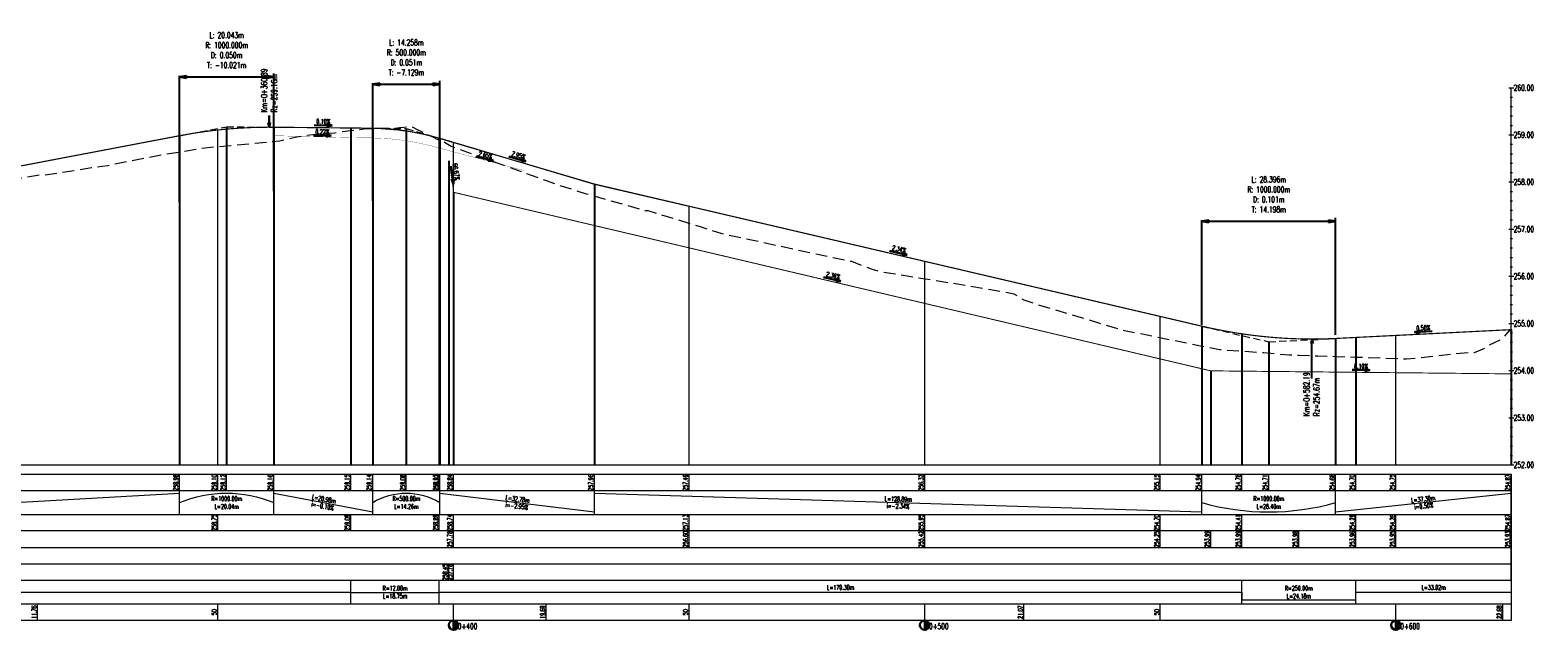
# Model space of a CAD drawing. Header units: metres. Extents: x 7443303 to 7445102, y 5636808 to 5638129.
# Tile 3 of 11: x 7443781 to 7444101, y 5637699 to 5637826. Entities that reach past the tile are written whole.
import ezdxf

# ---------------------------------------------------------------- set-up
doc = ezdxf.new("R2010")
doc.units = ezdxf.units.M
doc.linetypes.add('DASHED', pattern=[0.75, 0.5, -0.25])
doc.linetypes.add('HIDDEN', pattern=[0.375, 0.25, -0.125])
doc.layers.add('!!!usuń', color=20, linetype='Continuous', lineweight=30)
for name, color, linetype in [('C-ROAD-PROF', 1, 'DASHED'), ('C-ROAD-PROF-TEXT', 11, 'Continuous'), ('C-ROAD-PROF-VIEW', 7, 'Continuous')]:
    doc.layers.add(name, color=color, linetype=linetype)
doc.styles.add('MAT', font='simplex.shx', dxfattribs={"width": 0.6})

# ---------------------------------------------------------------- blocks, each defined once
blk = doc.blocks.new('kilometraz')
at = {"linetype": 'ByBlock', "lineweight": -2}
blk.add_hatch(color=0, dxfattribs=at).paths.add_polyline_path([(0, -0.5, 0.414214), (0.5, 0, 0.414214), (0, 0.5)])
at = {"color": 0, "linetype": 'ByBlock', "lineweight": -2}
blk.add_line((0, 0.5), (0, -0.5), dxfattribs=at)
blk.add_circle((0, 0), 0.5, dxfattribs=at)
blk = doc.blocks.new('_ClosedFilled')
blk.add_hatch(color=256).paths.add_polyline_path([(-1, 0.17), (-1, -0.17), (0, 0)])
at = {"color": 0, "linetype": 'ByBlock', "lineweight": -2}
for p, q in [((-1, 0.17), (0, 0)), ((-1, 0.17), (-1, -0.17)), ((0, 0), (-1, -0.17))]:
    blk.add_line(p, q, dxfattribs=at)
blk = doc.blocks.new('strzalka_pion')
for points in [[(0, 0), (-0.09, 0.39)], [(0, 1), (0, 0)], [(0, 0), (0.09, 0.39)]]:
    blk.add_lwpolyline(points)
blk = doc.blocks.new('strzalka_poziom_2')
blk.add_hatch(color=256).paths.add_polyline_path([(1, 0.09), (1, -0.09), (1.39, 0)])
blk.add_line((1, 0.09), (1, -0.09))
for points in [[(0, 0), (1, 0)], [(1.39, 0), (1, 0.09)], [(1.39, 0), (1, -0.09)]]:
    blk.add_lwpolyline(points)

msp = doc.modelspace()

# ---------------------------------------------------------------- linework, layer by layer
at = {"layer": '!!!usuń', "lineweight": 9, "flags": 128}
msp.add_lwpolyline([(7443833.22, 5637805.75), (7443854.09, 5637805.54, -0.066914), (7443868.35, 5637803.41), (7443901.13, 5637793.69), (7443921.22, 5637788.99)], format="xyb", dxfattribs=at)
msp.add_lwpolyline([(7443869.2, 5637803.11), (7443872.06, 5637802.27)], dxfattribs=at)
for points in [[(7444053.41, 5637760.81), (7444053.18, 5637759.84)], [(7444053.41, 5637752.44), (7444053.41, 5637760.81)], [(7444053.41, 5637760.81), (7444053.63, 5637759.84)]]:
    msp.add_lwpolyline(points)
at = {"layer": 'C-ROAD-PROF', "color": 1, "linetype": 'DASHED', "lineweight": 15, "ltscale": 3}
for p, q in [((7443813.07, 5637803.94), (7443823.09, 5637805.85)), ((7443823.09, 5637805.85), (7443833.11, 5637805.75)), ((7443854.09, 5637805.54), (7443861.22, 5637805.47)), ((7443861.22, 5637805.47), (7443868.35, 5637803.36)), ((7444030.02, 5637763.55), (7444044.22, 5637760.23)), ((7444044.22, 5637760.23), (7444058.42, 5637760.94))]:
    msp.add_line(p, q, dxfattribs=at)
at = {"layer": 'C-ROAD-PROF', "color": 96, "linetype": 'DASHED', "lineweight": 15, "ltscale": 5, "true_color": 0x008a00, "flags": 128}
msp.add_lwpolyline([(7443471.22, 5637755.93), (7443473.75, 5637753.44), (7443475.94, 5637751.25), (7443478.99, 5637751.47), (7443483.74, 5637752.5), (7443486.36, 5637751.88), (7443487.76, 5637751.53), (7443489.15, 5637751.14), (7443490.54, 5637750.7), (7443490.63, 5637750.68), (7443490.99, 5637750.74), (7443491.13, 5637750.9), (7443491.93, 5637751.43), (7443493.33, 5637752.45), (7443494.72, 5637753.58), (7443496.11, 5637754.81), (7443497.09, 5637755.74), (7443497.5, 5637756.09), (7443498.26, 5637756.76), (7443498.9, 5637756.8), (7443499.09, 5637756.81), (7443500.84, 5637756.89), (7443502.58, 5637757), (7443503.61, 5637757.08), (7443504.33, 5637756.92), (7443506.07, 5637756.55), (7443507.82, 5637756.21), (7443509.16, 5637755.97), (7443509.56, 5637755.96), (7443510.59, 5637755.92), (7443526.94, 5637756.56), (7443529.15, 5637756.7), (7443548.03, 5637757.49), (7443551.57, 5637757.5), (7443563.08, 5637759.11), (7443567.95, 5637759.78), (7443568.33, 5637759.81), (7443573.59, 5637760.22), (7443578.84, 5637760.66), (7443580.72, 5637760.84), (7443584.09, 5637760.88), (7443587.17, 5637760.94), (7443589.34, 5637761.08), (7443594.59, 5637761.42), (7443597.73, 5637761.63), (7443598.45, 5637761.8), (7443599.34, 5637761.89), (7443599.84, 5637761.91), (7443605.09, 5637762.23), (7443608.88, 5637762.47), (7443610.34, 5637762.66), (7443629.24, 5637765.07), (7443630.38, 5637765.21), (7443643.97, 5637767.45), (7443645.8, 5637767.98), (7443650.03, 5637768.86), (7443652.27, 5637769.38), (7443662.93, 5637771.62), (7443666.53, 5637772.05), (7443672.46, 5637774.07), (7443681.69, 5637777.08), (7443682.65, 5637777.39), (7443682.89, 5637777.46), (7443683.6, 5637777.62), (7443684.39, 5637777.79), (7443684.56, 5637777.91), (7443685.51, 5637778.59), (7443686.31, 5637779.17), (7443686.47, 5637779.24), (7443687.42, 5637779.7), (7443688.15, 5637780.05), (7443688.38, 5637780.13), (7443689.33, 5637780.45), (7443690.28, 5637780.76), (7443691.24, 5637781.06), (7443692.19, 5637781.35), (7443693.15, 5637781.63), (7443694.1, 5637781.9), (7443694.62, 5637782.04), (7443695.06, 5637782.26), (7443695.35, 5637782.41), (7443695.55, 5637782.56), (7443696.01, 5637782.63), (7443696.97, 5637782.78), (7443697.92, 5637782.92), (7443698.88, 5637783.05), (7443701.74, 5637783.43), (7443712.47, 5637784.91), (7443722.65, 5637786.46), (7443723.26, 5637786.53), (7443723.4, 5637786.54), (7443724.93, 5637786.58), (7443726.88, 5637787.31), (7443727.27, 5637786.77), (7443730.16, 5637787.28), (7443742.15, 5637789.28), (7443757.96, 5637791.9), (7443773.64, 5637794.03), (7443782.98, 5637795.6), (7443783.76, 5637795.67), (7443784.36, 5637795.6), (7443794.45, 5637797.17), (7443797.83, 5637797.63), (7443798.47, 5637797.78), (7443809.81, 5637800.03), (7443814.07, 5637800.65), (7443817.04, 5637801.18), (7443818.48, 5637801.37), (7443819.64, 5637801.5), (7443824.4, 5637801.89), (7443834.41, 5637802.88), (7443838.36, 5637803.8), (7443842.74, 5637804.39), (7443846.07, 5637804.59), (7443849.46, 5637805.07), (7443850.4, 5637805.19), (7443851.33, 5637805.3), (7443852.27, 5637805.39), (7443853.21, 5637805.47), (7443854.15, 5637805.52), (7443855.08, 5637805.56), (7443856.02, 5637805.58), (7443856.59, 5637805.58), (7443856.96, 5637805.58), (7443857.9, 5637805.56), (7443858.63, 5637805.53), (7443858.83, 5637805.56), (7443859.77, 5637805.68), (7443860.71, 5637805.79), (7443861.65, 5637805.9), (7443862.24, 5637805.96), (7443862.58, 5637805.78), (7443863.52, 5637805.28), (7443864.46, 5637804.81), (7443865.4, 5637804.34), (7443866.33, 5637803.9), (7443867.27, 5637803.48), (7443867.27, 5637803.48), (7443867.45, 5637803.38), (7443868.21, 5637803.06), (7443869.34, 5637802.61), (7443870.77, 5637801.7), (7443871.97, 5637801.28), (7443890.91, 5637794.46), (7443893.18, 5637793.62), (7443899.41, 5637791.64), (7443911.97, 5637788.07), (7443912.45, 5637788.09), (7443923.82, 5637784.59), (7443927.99, 5637783.24), (7443954.3, 5637777.58), (7443955.32, 5637777.34), (7443955.66, 5637777.33), (7443960.11, 5637775.62), (7443961.6, 5637775.18), (7443983.7, 5637771.61), (7443990.17, 5637770.43), (7443992.29, 5637769.1), (7443995.61, 5637768.02), (7444013.65, 5637762.61), (7444017.43, 5637761.89), (7444033.75, 5637758.59), (7444038.51, 5637758.27), (7444042.54, 5637757.98), (7444043.19, 5637757.94), (7444046.57, 5637757.64), (7444048.58, 5637757.46), (7444050.6, 5637757.4), (7444054.64, 5637757.27), (7444058.67, 5637757.13), (7444062.7, 5637756.99), (7444065.04, 5637756.91), (7444071.99, 5637756.66), (7444073.49, 5637756.59), (7444086.87, 5637758.03), (7444087.89, 5637757.99), (7444090.46, 5637758.99), (7444090.84, 5637759.44), (7444093.9, 5637760.96), (7444095.31, 5637762.63)], dxfattribs=at)
at = {"layer": 'C-ROAD-PROF', "color": 1, "linetype": 'ByBlock', "lineweight": 35, "const_width": 0.25, "flags": 128}
msp.add_lwpolyline([(7443743.51, 5637790.7), (7443813.07, 5637803.94), (7443815.57, 5637804.39), (7443818.08, 5637804.77), (7443820.58, 5637805.09), (7443823.09, 5637805.35), (7443825.59, 5637805.54), (7443828.1, 5637805.67), (7443830.6, 5637805.74), (7443833.11, 5637805.75), (7443854.09, 5637805.54), (7443855.87, 5637805.49), (7443857.66, 5637805.38), (7443859.44, 5637805.2), (7443861.22, 5637804.96), (7443863, 5637804.66), (7443864.78, 5637804.29), (7443866.57, 5637803.86), (7443868.35, 5637803.36), (7443901.13, 5637793.69), (7444030.02, 5637763.55), (7444031.8, 5637763.15), (7444033.57, 5637762.78), (7444035.35, 5637762.45), (7444037.12, 5637762.14), (7444038.9, 5637761.87), (7444040.67, 5637761.63), (7444042.45, 5637761.42), (7444044.22, 5637761.24), (7444045.99, 5637761.09), (7444047.77, 5637760.97), (7444049.54, 5637760.89), (7444051.32, 5637760.84), (7444053.09, 5637760.82), (7444054.87, 5637760.83), (7444056.64, 5637760.87), (7444058.42, 5637760.94), (7444095.71, 5637762.81)], dxfattribs=at)
at = {"layer": 'C-ROAD-PROF', "color": 160, "linetype": 'DASHED', "lineweight": -3, "true_color": 0x3333ff, "const_width": 0.05, "flags": 128}
for points in [[(7443833.22, 5637803.95), (7443849.22, 5637803.54), (7443853.61, 5637803.49), (7443857.08, 5637803.36), (7443860.7, 5637802.97), (7443863.38, 5637802.51), (7443866.63, 5637801.77), (7443869.01, 5637801.11), (7443886.22, 5637796.56)], [(7443871.22, 5637791.95), (7443870.22, 5637798.62)]]:
    msp.add_lwpolyline(points, dxfattribs=at)
at = {"layer": 'C-ROAD-PROF', "color": 193, "linetype": 'HIDDEN', "lineweight": -3, "ltscale": 6, "true_color": 0x914fee, "const_width": 0.2, "flags": 128}
msp.add_lwpolyline([(7443871.22, 5637791.95), (7444031.92, 5637754.07), (7444095.71, 5637753.43)], dxfattribs=at)
at = {"layer": 'C-ROAD-PROF', "color": 1, "linetype": 'DASHED', "lineweight": -3, "flags": 128}
msp.add_lwpolyline([(7444095.31, 5637762.63), (7444095.71, 5637762.81), (7444095.71, 5637762.81)], dxfattribs=at)
at = {"layer": 'C-ROAD-PROF-TEXT', "color": 11, "linetype": 'Continuous', "lineweight": -3}
for p, q in [((7443813.07, 5637789.86), (7443813.07, 5637816.67)), ((7443813.07, 5637816.42), (7443833.11, 5637816.42)), ((7443833.11, 5637792.17), (7443833.11, 5637817.17)), ((7443854.09, 5637790.11), (7443854.09, 5637815.11)), ((7443854.09, 5637814.86), (7443868.35, 5637814.86)), ((7443868.35, 5637788.44), (7443868.35, 5637815.61)), ((7443813.07, 5637803.94), (7443813.07, 5637734.13)), ((7443854.09, 5637805.54), (7443854.09, 5637734.13)), ((7443870.22, 5637798.62), (7443870.22, 5637734.13)), ((7443901.13, 5637793.69), (7443901.13, 5637734.13)), ((7443871.22, 5637791.95), (7443871.22, 5637734.13)), ((7444030.02, 5637763.8), (7444030.02, 5637786.06)), ((7444030.02, 5637785.81), (7444058.42, 5637785.81)), ((7444058.42, 5637761.69), (7444058.42, 5637786.56)), ((7444030.02, 5637763.55), (7444030.02, 5637734.13)), ((7444095.71, 5637762.81), (7444095.71, 5637734.13)), ((7444031.92, 5637754.07), (7444031.92, 5637734.13)), ((7444095.71, 5637753.43), (7444095.71, 5637734.13))]:
    msp.add_line(p, q, dxfattribs=at)
at = {"layer": 'C-ROAD-PROF-TEXT', "color": 1, "linetype": 'Continuous', "lineweight": -3}
for p, q in [((7443823.09, 5637805.85), (7443823.09, 5637734.13)), ((7443833.11, 5637805.75), (7443833.11, 5637734.13)), ((7443861.22, 5637805.47), (7443861.22, 5637734.13)), ((7443868.35, 5637803.36), (7443868.35, 5637734.13)), ((7444044.22, 5637760.23), (7444044.22, 5637734.13)), ((7444058.42, 5637760.94), (7444058.42, 5637734.13))]:
    msp.add_line(p, q, dxfattribs=at)
at = {"layer": 'C-ROAD-PROF-TEXT', "color": 150, "linetype": 'Continuous', "lineweight": -3}
for p, q in [((7443849.46, 5637805.59), (7443849.46, 5637734.13)), ((7443868.21, 5637803.41), (7443868.21, 5637734.13)), ((7443868.21, 5637798.33), (7443868.21, 5637734.13)), ((7443849.46, 5637795.65), (7443849.46, 5637734.13)), ((7444038.51, 5637761.92), (7444038.51, 5637734.13)), ((7444095.71, 5637762.81), (7444095.71, 5637734.13)), ((7444062.7, 5637761.15), (7444062.7, 5637734.13)), ((7444038.51, 5637754), (7444038.51, 5637734.13)), ((7444062.7, 5637753.76), (7444062.7, 5637734.13)), ((7444095.71, 5637753.43), (7444095.71, 5637734.13))]:
    msp.add_line(p, q, dxfattribs=at)
at = {"layer": 'C-ROAD-PROF-VIEW', "color": 7, "linetype": 'Continuous', "lineweight": 9}
for p, q in [((7444095.21, 5637814.13), (7444096.21, 5637814.13)), ((7444095.71, 5637734.13), (7444095.71, 5637814.13)), ((7444095.46, 5637812.13), (7444095.96, 5637812.13)), ((7444095.46, 5637810.13), (7444095.96, 5637810.13)), ((7444095.46, 5637808.13), (7444095.96, 5637808.13)), ((7443821.22, 5637734.13), (7443821.22, 5637805.13)), ((7444095.21, 5637804.13), (7444096.21, 5637804.13)), ((7444095.46, 5637806.13), (7444095.96, 5637806.13)), ((7443871.22, 5637734.13), (7443871.22, 5637802.52)), ((7444095.46, 5637802.13), (7444095.96, 5637802.13)), ((7444095.46, 5637800.13), (7444095.96, 5637800.13)), ((7444095.46, 5637798.13), (7444095.96, 5637798.13)), ((7444095.21, 5637794.13), (7444096.21, 5637794.13)), ((7444095.46, 5637796.13), (7444095.96, 5637796.13)), ((7444095.46, 5637792.13), (7444095.96, 5637792.13)), ((7443921.22, 5637734.13), (7443921.22, 5637788.99)), ((7444095.46, 5637790.13), (7444095.96, 5637790.13)), ((7444095.46, 5637788.13), (7444095.96, 5637788.13)), ((7444095.21, 5637784.13), (7444096.21, 5637784.13)), ((7444095.46, 5637786.13), (7444095.96, 5637786.13)), ((7444095.46, 5637782.13), (7444095.96, 5637782.13)), ((7444095.46, 5637780.13), (7444095.96, 5637780.13)), ((7444095.46, 5637778.13), (7444095.96, 5637778.13)), ((7443971.22, 5637734.13), (7443971.22, 5637777.3)), ((7444095.46, 5637776.13), (7444095.96, 5637776.13)), ((7444095.21, 5637774.13), (7444096.21, 5637774.13)), ((7444095.46, 5637772.13), (7444095.96, 5637772.13)), ((7444095.46, 5637770.13), (7444095.96, 5637770.13)), ((7444095.46, 5637768.13), (7444095.96, 5637768.13)), ((7444021.22, 5637734.13), (7444021.22, 5637765.61)), ((7444095.46, 5637766.13), (7444095.96, 5637766.13)), ((7444071.22, 5637734.13), (7444071.22, 5637761.58)), ((7444095.21, 5637764.13), (7444096.21, 5637764.13)), ((7444095.46, 5637762.13), (7444095.96, 5637762.13)), ((7444095.46, 5637760.13), (7444095.96, 5637760.13)), ((7444095.46, 5637758.13), (7444095.96, 5637758.13)), ((7444095.46, 5637756.13), (7444095.96, 5637756.13)), ((7444095.21, 5637754.13), (7444096.21, 5637754.13)), ((7444095.46, 5637752.13), (7444095.96, 5637752.13)), ((7444095.46, 5637750.13), (7444095.96, 5637750.13)), ((7444095.46, 5637748.13), (7444095.96, 5637748.13)), ((7444095.46, 5637746.13), (7444095.96, 5637746.13)), ((7444095.21, 5637744.13), (7444096.21, 5637744.13)), ((7444095.46, 5637742.13), (7444095.96, 5637742.13)), ((7444095.46, 5637740.13), (7444095.96, 5637740.13)), ((7444095.46, 5637738.13), (7444095.96, 5637738.13)), ((7444095.46, 5637736.13), (7444095.96, 5637736.13)), ((7443470.72, 5637734.13), (7444096.21, 5637734.13)), ((7444095.21, 5637734.13), (7444096.21, 5637734.13)), ((7443821.22, 5637720.13), (7443821.22, 5637723.63)), ((7443849.46, 5637720.13), (7443849.46, 5637723.63)), ((7443868.21, 5637720.13), (7443868.21, 5637723.63)), ((7443871.22, 5637720.13), (7443871.22, 5637723.63)), ((7443921.22, 5637720.13), (7443921.22, 5637723.63)), ((7443971.22, 5637720.13), (7443971.22, 5637723.63)), ((7444021.22, 5637720.13), (7444021.22, 5637723.63)), ((7444038.51, 5637720.13), (7444038.51, 5637723.63)), ((7444062.7, 5637720.13), (7444062.7, 5637723.63)), ((7444071.22, 5637720.13), (7444071.22, 5637723.63)), ((7444095.71, 5637720.13), (7444095.71, 5637723.63)), ((7443782.98, 5637701.13), (7443782.98, 5637704.63)), ((7443821.22, 5637701.13), (7443821.22, 5637704.63)), ((7443871.22, 5637701.13), (7443871.22, 5637704.63)), ((7443890.91, 5637701.13), (7443890.91, 5637704.63)), ((7443921.22, 5637701.13), (7443921.22, 5637704.63)), ((7443971.22, 5637701.13), (7443971.22, 5637704.63)), ((7443992.29, 5637701.13), (7443992.29, 5637704.63)), ((7444021.22, 5637701.13), (7444021.22, 5637704.63)), ((7444071.22, 5637701.13), (7444071.22, 5637704.63)), ((7444093.9, 5637701.13), (7444093.9, 5637704.63))]:
    msp.add_line(p, q, dxfattribs=at)
at = {"layer": 'C-ROAD-PROF-VIEW', "color": 1, "linetype": 'Continuous', "lineweight": 9}
for p, q in [((7443813.07, 5637723.63), (7443813.07, 5637732.13)), ((7443821.22, 5637728.63), (7443821.22, 5637732.13)), ((7443823.09, 5637728.63), (7443823.09, 5637732.13)), ((7443833.11, 5637723.63), (7443833.11, 5637732.13)), ((7443849.46, 5637728.63), (7443849.46, 5637732.13)), ((7443854.09, 5637723.63), (7443854.09, 5637732.13)), ((7443861.22, 5637728.63), (7443861.22, 5637732.13)), ((7443868.21, 5637728.63), (7443868.21, 5637732.13)), ((7443868.35, 5637723.63), (7443868.35, 5637732.13)), ((7443871.22, 5637728.63), (7443871.22, 5637732.13)), ((7443901.13, 5637723.63), (7443901.13, 5637732.13)), ((7443921.22, 5637728.63), (7443921.22, 5637732.13)), ((7443971.22, 5637728.63), (7443971.22, 5637732.13)), ((7444021.22, 5637728.63), (7444021.22, 5637732.13)), ((7444030.02, 5637723.63), (7444030.02, 5637732.13)), ((7444038.51, 5637728.63), (7444038.51, 5637732.13)), ((7444044.22, 5637728.63), (7444044.22, 5637732.13)), ((7444058.42, 5637723.63), (7444058.42, 5637732.13)), ((7444062.7, 5637728.63), (7444062.7, 5637732.13)), ((7444071.22, 5637728.63), (7444071.22, 5637732.13)), ((7444095.71, 5637728.63), (7444095.71, 5637732.13)), ((7443743.51, 5637724.13), (7443813.07, 5637728.13)), ((7443833.11, 5637728.13), (7443854.09, 5637724.13)), ((7443868.35, 5637728.13), (7443901.13, 5637724.13)), ((7443901.13, 5637728.13), (7444030.02, 5637724.13)), ((7444058.42, 5637724.13), (7444095.71, 5637728.13)), ((7443871.22, 5637716.63), (7443871.22, 5637720.13)), ((7443921.22, 5637716.63), (7443921.22, 5637720.13)), ((7443971.22, 5637716.63), (7443971.22, 5637720.13)), ((7444021.22, 5637716.63), (7444021.22, 5637720.13)), ((7444031.92, 5637716.63), (7444031.92, 5637720.13)), ((7444038.51, 5637716.63), (7444038.51, 5637720.13)), ((7444050.6, 5637716.63), (7444050.6, 5637720.13)), ((7444062.7, 5637716.63), (7444062.7, 5637720.13)), ((7444071.22, 5637716.63), (7444071.22, 5637720.13)), ((7444095.71, 5637709.63), (7444095.71, 5637720.13)), ((7443870.22, 5637709.63), (7443870.22, 5637713.13)), ((7443871.22, 5637709.63), (7443871.22, 5637713.13)), ((7443871.22, 5637709.63), (7443871.22, 5637713.13)), ((7443698.88, 5637707.13), (7443849.46, 5637707.13)), ((7443849.46, 5637704.63), (7443849.46, 5637709.63)), ((7443849.46, 5637707.13), (7443849.46, 5637707.05)), ((7443868.21, 5637704.63), (7443868.21, 5637709.63)), ((7443868.21, 5637707.13), (7444038.51, 5637707.13)), ((7444038.51, 5637704.63), (7444038.51, 5637709.63)), ((7444038.51, 5637707.13), (7444038.51, 5637705.52)), ((7444062.7, 5637704.63), (7444062.7, 5637709.63)), ((7444062.7, 5637707.13), (7444095.71, 5637707.13)), ((7443849.46, 5637707.05), (7443868.21, 5637707.05)), ((7444038.51, 5637705.52), (7444062.7, 5637705.52))]:
    msp.add_line(p, q, dxfattribs=at)
at = {"layer": 'C-ROAD-PROF-VIEW', "color": 7, "linetype": 'Continuous', "lineweight": 9, "flags": 128}
for points in [[(7443471.22, 5637720.13), (7443471.22, 5637716.63), (7444095.71, 5637716.63), (7444095.71, 5637720.13), (7443471.22, 5637720.13), (7443471.22, 5637723.63), (7444095.71, 5637723.63), (7444095.71, 5637728.63), (7443471.22, 5637728.63), (7443471.22, 5637732.13), (7444095.71, 5637732.13), (7444095.71, 5637709.63), (7443471.22, 5637709.63), (7443471.22, 5637704.63), (7444095.71, 5637704.63), (7444095.71, 5637701.13), (7443471.22, 5637701.13)], [(7443471.22, 5637713.13), (7444095.71, 5637713.13)], [(7444095.71, 5637709.63), (7444095.71, 5637704.63)]]:
    msp.add_lwpolyline(points, dxfattribs=at)
at = {"layer": 'C-ROAD-PROF-VIEW', "color": 1, "linetype": 'Continuous', "lineweight": 9, "extrusion": (0, 0, -1)}
for centre, radius, start, end in [((-7443823.09, 5637702.02), 26.11, 67.4273, 112.5727), ((-7443861.22, 5637714.43), 13.71, 58.6575, 121.3425)]:
    msp.add_arc(centre, radius, start, end, dxfattribs=at)
at = {"layer": 'C-ROAD-PROF-VIEW', "color": 1, "linetype": 'Continuous', "lineweight": 9}
msp.add_arc((7444044.22, 5637775.53), 51.4, 253.9635, 286.0365, dxfattribs=at)

# ---------------------------------------------------------------- block references
at = {"layer": '!!!usuń', "color": 20, "linetype": 'Continuous', "lineweight": 30}
for name, p, xscale, yscale, zscale, rotation in [('_ClosedFilled', (7443813.07, 5637816.42), 1.499999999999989, 1.499999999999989, 1.499999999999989, 180), ('_ClosedFilled', (7443854.09, 5637814.86), 1.499999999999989, 1.499999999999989, 1.499999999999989, 180), ('strzalka_poziom_2', (7443841.69, 5637806.17), 2.738369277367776, 2.738369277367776, 2.738369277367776, 359.4264552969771), ('strzalka_poziom_2', (7443841.5, 5637804), 2.738369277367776, 2.738369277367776, 2.738369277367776, 359.4264552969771), ('strzalka_poziom_2', (7443870.67, 5637797.46), 2.738369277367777, 2.738369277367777, 2.738369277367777, 278.5307656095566), ('strzalka_poziom_2', (7443875.99, 5637799.51), 2.738369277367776, 2.738369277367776, 2.738369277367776, 346.5550176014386), ('strzalka_poziom_2', (7443882.97, 5637799.56), 2.738369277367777, 2.738369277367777, 2.738369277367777, 343.5550176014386), ('_ClosedFilled', (7444030.02, 5637785.81), 1.499999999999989, 1.499999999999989, 1.499999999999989, 180), ('strzalka_poziom_2', (7443963.77, 5637779.55), 2.738369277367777, 2.738369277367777, 2.738369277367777, 346.8385002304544), ('strzalka_poziom_2', (7443949.76, 5637773.95), 2.738369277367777, 2.738369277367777, 2.738369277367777, 346.7361911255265), ('strzalka_poziom_2', (7444078.94, 5637762.48), 2.738369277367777, 2.738369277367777, 2.738369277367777, 182.8692765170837), ('strzalka_poziom_2', (7444061.9, 5637754.28), 2.738369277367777, 2.738369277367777, 2.738369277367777, 359.4270613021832)]:
    msp.add_blockref(name, p, dxfattribs=dict(at, xscale=xscale, yscale=yscale, zscale=zscale, rotation=rotation))
for name, p, xscale, yscale, zscale in [('_ClosedFilled', (7443833.11, 5637816.42), 1.499999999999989, 1.499999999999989, 1.499999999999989), ('_ClosedFilled', (7443868.35, 5637814.86), 1.499999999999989, 1.499999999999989, 1.499999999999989), ('strzalka_pion', (7443832.11, 5637805.76), 2.5, 2.5, 2.5), ('_ClosedFilled', (7444058.42, 5637785.81), 1.499999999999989, 1.499999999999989, 1.499999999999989), ('kilometraz', (7443871.22, 5637700.13), 1.999999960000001, 1.999999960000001, 1.999999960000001), ('kilometraz', (7443971.22, 5637700.13), 1.999999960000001, 1.999999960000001, 1.999999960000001), ('kilometraz', (7444071.22, 5637700.13), 1.999999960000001, 1.999999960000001, 1.999999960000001)]:
    msp.add_blockref(name, p, dxfattribs=dict(at, xscale=xscale, yscale=yscale, zscale=zscale))

# ---------------------------------------------------------------- texts
at = {"layer": 'C-ROAD-PROF-TEXT', "color": 11, "linetype": 'Continuous', "lineweight": -3, "style": 'MAT'}
for s, insert, char_height, attachment_point in [('L: 20.043m\\PR: 1000.000m\\PD: 0.050m\\PT: -10.021m', (7443823.09, 5637818.3), 1.27, 8), ('L: 14.258m\\PR: 500.000m\\PD: 0.051m\\PT: -7.129m', (7443861.22, 5637816.74), 1.27, 8), ('L: 28.396m\\PR: 1000.000m\\PD: 0.101m\\PT: 14.198m', (7444044.22, 5637787.69), 1.27, 8), ('0+400', (7443874.22, 5637699.88), 1.25, 5), ('0+500', (7443974.22, 5637699.88), 1.25, 5), ('0+600', (7444074.22, 5637699.88), 1.25, 5)]:
    msp.add_mtext(s, dxfattribs=dict(at, insert=insert, char_height=char_height, attachment_point=attachment_point))
for s, insert, char_height, attachment_point, rotation in [('Km=0+360.89\\PRz=259.16m', (7443832.1, 5637808.89), 1.27, 4, 90), ('0.10%', (7443843.59, 5637806.46), 1, 8, 359.4265), ('0.22%', (7443843.41, 5637804.29), 1, 8, 359.4265), ('2.65%', (7443877.92, 5637799.37), 1, 8, 346.555), ('2.95%', (7443884.89, 5637799.32), 1, 8, 343.555), ('66.67%', (7443872.28, 5637796.38), 1, 2, 278.5308), ('2.34%', (7443965.69, 5637779.42), 1, 8, 346.8385), ('2.36%', (7443951.69, 5637773.81), 1, 8, 346.7362), ('0.50%', (7444077.03, 5637762.69), 1, 8, 2.8693), ('Km=0+582.19\\PRz=254.67m', (7444053.32, 5637744.47), 1.27, 4, 90), ('0.10%', (7444063.81, 5637754.57), 1, 8, 359.4271), ('11.76', (7443782.23, 5637702.88), 1, 5, 90), ('19.69', (7443890.16, 5637702.88), 1, 5, 90), ('21.07', (7443991.54, 5637702.88), 1, 5, 90), ('22.68', (7444093.15, 5637702.88), 1, 5, 90), ('50', (7443820.47, 5637702.88), 1, 5, 90), ('50', (7443920.47, 5637702.88), 1, 5, 90), ('50', (7444020.47, 5637702.88), 1, 5, 90)]:
    msp.add_mtext(s, dxfattribs=dict(at, insert=insert, char_height=char_height, attachment_point=attachment_point, rotation=rotation))
at = {"layer": 'C-ROAD-PROF-TEXT', "color": 1, "linetype": 'Continuous', "lineweight": -3, "char_height": 1, "attachment_point": 5, "style": 'MAT'}
for s, insert, rotation in [('258.98', (7443812.32, 5637730.38), 90), ('259.10', (7443820.47, 5637730.38), 90), ('259.12', (7443822.34, 5637730.38), 90), ('259.16', (7443832.36, 5637730.38), 90), ('259.15', (7443848.71, 5637730.38), 90), ('259.14', (7443853.34, 5637730.38), 90), ('259.08', (7443860.47, 5637730.38), 90), ('258.93', (7443867.46, 5637730.38), 90), ('258.92', (7443867.6, 5637730.38), 90), ('258.84', (7443870.47, 5637730.38), 90), ('257.96', (7443900.38, 5637730.38), 90), ('257.49', (7443920.47, 5637730.38), 90), ('256.32', (7443970.47, 5637730.38), 90), ('255.15', (7444020.47, 5637730.38), 90), ('254.94', (7444029.27, 5637730.38), 90), ('254.78', (7444037.76, 5637730.38), 90), ('254.71', (7444043.47, 5637730.38), 90), ('254.68', (7444057.67, 5637730.38), 90), ('254.70', (7444061.95, 5637730.38), 90), ('254.75', (7444070.47, 5637730.38), 90), ('254.87', (7444094.96, 5637730.38), 90), ('L=20.98m', (7443843.74, 5637726.87), 349.2064), ('i=-0.10%', (7443843.46, 5637725.39), 349.2064), ('L=32.78m', (7443884.83, 5637726.88), 353.0435), ('i=-2.95%', (7443884.65, 5637725.39), 353.0435), ('L=128.89m', (7443965.6, 5637726.88), 358.2224), ('L=37.30m', (7444076.99, 5637726.88), 6.1216), ('i=-2.34%', (7443965.55, 5637725.38), 358.2224), ('i=0.50%', (7444077.15, 5637725.39), 6.1216), ('257.78', (7443870.47, 5637718.38), 90), ('256.60', (7443920.47, 5637718.38), 90), ('255.42', (7443970.47, 5637718.38), 90), ('254.25', (7444020.47, 5637718.38), 90), ('253.99', (7444031.17, 5637718.38), 90), ('253.99', (7444037.76, 5637718.38), 90), ('253.98', (7444049.85, 5637718.38), 90), ('253.96', (7444061.95, 5637718.38), 90), ('253.95', (7444070.47, 5637718.38), 90), ('253.93', (7444094.96, 5637718.38), 90), ('258.45', (7443869.47, 5637711.38), 90), ('257.78', (7443870.47, 5637711.38), 90)]:
    msp.add_mtext(s, dxfattribs=dict(at, insert=insert, rotation=rotation))
for s, insert in [('R=1000.00m\\PL=20.04m', (7443823.09, 5637726.13)), ('R=500.00m\\PL=14.26m', (7443861.22, 5637726.13)), ('R=1000.00m\\PL=28.40m', (7444044.22, 5637726.13)), ('R=12.00m\\PL=18.75m', (7443858.83, 5637707.13)), ('L=170.30m', (7443953.36, 5637708.13)), ('R=250.00m\\PL=24.18m', (7444050.6, 5637707.13)), ('L=33.02m', (7444079.2, 5637708.13))]:
    msp.add_mtext(s, dxfattribs=dict(at, insert=insert))
at = {"layer": 'C-ROAD-PROF-TEXT', "color": 7, "linetype": 'Continuous', "lineweight": -3, "char_height": 1, "attachment_point": 5, "rotation": 90, "style": 'MAT'}
for s, insert in [('258.75', (7443820.47, 5637721.88)), ('259.09', (7443848.71, 5637721.88)), ('258.89', (7443867.46, 5637721.88)), ('258.74', (7443870.47, 5637721.88)), ('257.13', (7443920.47, 5637721.88)), ('255.95', (7443970.47, 5637721.88)), ('254.70', (7444020.47, 5637721.88)), ('254.41', (7444037.76, 5637721.88)), ('254.29', (7444061.95, 5637721.88)), ('254.26', (7444070.47, 5637721.88)), ('254.87', (7444094.96, 5637721.88))]:
    msp.add_mtext(s, dxfattribs=dict(at, insert=insert))
at = {"layer": 'C-ROAD-PROF-VIEW', "color": 7, "linetype": 'Continuous', "lineweight": 9, "char_height": 1.25, "attachment_point": 4, "style": 'MAT'}
for s, insert in [('260.00', (7444096.21, 5637814.13)), ('259.00', (7444096.21, 5637804.13)), ('258.00', (7444096.21, 5637794.13)), ('257.00', (7444096.21, 5637784.13)), ('256.00', (7444096.21, 5637774.13)), ('255.00', (7444096.21, 5637764.13)), ('254.00', (7444096.21, 5637754.13)), ('253.00', (7444096.21, 5637744.13)), ('252.00', (7444096.21, 5637734.13))]:
    msp.add_mtext(s, dxfattribs=dict(at, insert=insert))

doc.saveas('drawing.dxf')
